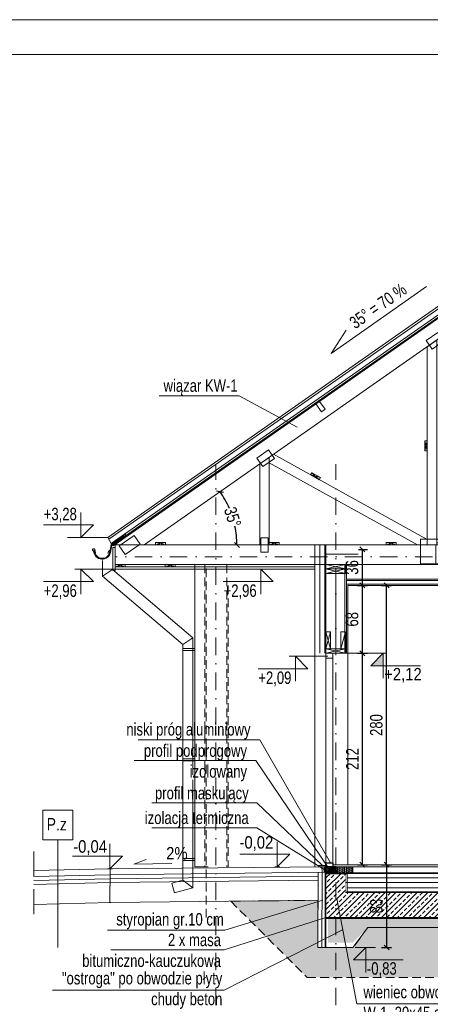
# Model space of a CAD drawing. Header units: inches. Extents: x 69729 to 77643, y -43505 to -36607.
# Tile 65 of 69: x 75886 to 76297, y -38552 to -37565. Entities that reach past the tile are written whole.
import ezdxf
from ezdxf.enums import TextEntityAlignment as Align

# ---------------------------------------------------------------- set-up
doc = ezdxf.new("R2010")
doc.units = ezdxf.units.IN
doc.header["$MEASUREMENT"] = 0
for name, pattern in [('DASHDOT', [1, 0.5, -0.25, 0, -0.25]), ('DASHED', [0.75, 0.5, -0.25]), ('HIDDEN', [0.375, 0.25, -0.125])]:
    doc.linetypes.add(name, pattern=pattern)
doc.layers.get('0').update_dxf_attribs({"lineweight": 0})
doc.layers.get('Defpoints').update_dxf_attribs({"lineweight": 0})
for name, color, linetype, lineweight in [('A--tabelka rysunku', 7, 'Continuous', 0), ('p--drzwi', 125, 'Continuous', 0), ('p--elewacja cienka', 251, 'Continuous', 0), ('p--koty wyso-konstr', 1, 'Continuous', 9), ('p--koty wysok.', 141, 'Continuous', 0), ('p--ocieplenie w.wew.', 53, 'Continuous', 0), ('p--ocieplenie-w.zew', 77, 'Continuous', 0), ('p--opisy konstrukcji', 64, 'Continuous', 0), ('p--osie konstr', 1, 'DASHDOT', 15), ('p--przekrój przerwyany', 251, 'Continuous', 0), ('p--przekrój szraf', 56, 'HIDDEN', 5), ('p--przekrój-cienki', 2, 'HIDDEN', 5), ('p--przekrój-drew', 3, 'Continuous', 20), ('p--płyta GK', 2, 'Continuous', 0), ('p--spadki terenu', 141, 'Continuous', 0), ('p--symbole ścian', 53, 'Continuous', 0), ('p--wiązar dachowy', 3, 'Continuous', 0), ('p--wymiary-1-50', 5, 'Continuous', 0)]:
    doc.layers.add(name, color=color, linetype=linetype, lineweight=lineweight)
doc.styles.add('1-50', font='arial.ttf', dxfattribs={"width": 0.75, "height": 12.5})
doc.styles.get("Standard").update_dxf_attribs({"font": 'arial.ttf', "width": 0.75})
doc.styles.add('STYL-1', font='arial.ttf', dxfattribs={"width": 0.75})
doc.linetypes.add('BATTING', pattern='A,0.0001,-0.1,[134,ltypeshp.shx,S=0.1,R=0,X=-0.1,Y=0],-0.2,[134,ltypeshp.shx,S=0.1,R=180,X=0.1,Y=0],-0.1', length=0.4001)
doc.linetypes.add('LINIA17', pattern='A,1e-05,[146,RODZLIN.shx,S=0.03819,R=0,X=0,Y=-0.13482],-1.52796', length=1.52797)
doc.dimstyles.new('1-50', dxfattribs={"dimtxt": 12.5, "dimasz": 5, "dimexe": 5, "dimexo": 5, "dimgap": 0.09, "dimtad": 0, "dimdsep": 46, "dimtxsty": '1-50', "dimblk": 'OBLIQUE', "dimcen": 0.09, "dimadec": 0, "dimazin": 0, "dimtfac": 1, "dimtdec": 4, "dimtix": 1, "dimtofl": 0, "dimtmove": 2, "dimatfit": 3, "dimldrblk": 'OBLIQUE', "dimfxl": 5, "dimfxlon": 1, "dimtvp": 0.8, "dimtolj": 1, "dimtzin": 0, "dimarcsym": 0})

# ---------------------------------------------------------------- blocks, each defined once
blk = doc.blocks.new('kota wykoń')
for p, q in [((0, 25), (0, 0)), ((0, 0), (-12.5, 12.5)), ((-12.5, 12.5), (37.5, 12.5))]:
    blk.add_line(p, q)
at = {"lineweight": 0}
blk.add_line((-2.5, 0), (2.5, 0), dxfattribs=at)
blk = doc.blocks.new('kota wys.-konstr.')
blk.add_hatch(color=256).paths.add_polyline_path([(0, 0), (0, 12.5), (-12.5, 12.5)])
for p, q in [((0, 25), (0, 0)), ((0, 0), (-12.5, 12.5)), ((-12.5, 12.5), (37.5, 12.5))]:
    blk.add_line(p, q)
at = {"lineweight": 0}
blk.add_line((-2.5, 0), (2.5, 0), dxfattribs=at)
blk = doc.blocks.new('_OBLIQUE')
at = {"color": 0, "linetype": 'ByBlock', "lineweight": -2}
for p, q in [((-0.5, -0.5), (0.5, 0.5)), ((0, 0), (0, 0))]:
    blk.add_line(p, q, dxfattribs=at)
blk = doc.blocks.new('*D250')
at = {"layer": 'Defpoints', "color": 0}
for p in [(76214.29, -38199.68), (76228.8, -38199.68), (76214.29, -38411.68)]:
    blk.add_point(p, dxfattribs=at)
at = {"layer": 'p--wymiary-1-50', "color": 0, "lineweight": -2}
for p, q in [((76223.8, -38199.68), (76233.8, -38199.68)), ((76228.8, -38411.68), (76228.8, -38199.68)), ((76223.8, -38411.68), (76233.8, -38411.68))]:
    blk.add_line(p, q, dxfattribs=at)
at = {"layer": 'p--wymiary-1-50', "color": 0, "lineweight": -2, "xscale": 5, "yscale": 5, "zscale": 5}
for p, rotation in [((76228.8, -38199.68), 90), ((76228.8, -38411.68), 270)]:
    blk.add_blockref('_OBLIQUE', p, dxfattribs=dict(at, rotation=rotation))
at = {"layer": 'p--wymiary-1-50', "color": 0, "linetype": 'Continuous', "ltscale": 12, "insert": (76218.76, -38305.68), "char_height": 12.5, "attachment_point": 5, "rotation": 90, "style": '1-50'}
blk.add_mtext('\\A1;212', dxfattribs=at)
blk = doc.blocks.new('*D251')
at = {"layer": 'Defpoints', "color": 0}
for p in [(76214.29, -38131.68), (76228.8, -38131.68), (76214.29, -38199.68)]:
    blk.add_point(p, dxfattribs=at)
at = {"layer": 'p--wymiary-1-50', "color": 0, "lineweight": -2}
for p, q in [((76223.8, -38131.68), (76233.8, -38131.68)), ((76228.8, -38199.68), (76228.8, -38131.68)), ((76223.8, -38199.68), (76233.8, -38199.68))]:
    blk.add_line(p, q, dxfattribs=at)
at = {"layer": 'p--wymiary-1-50', "color": 0, "lineweight": -2, "xscale": 5, "yscale": 5, "zscale": 5}
for p, rotation in [((76228.8, -38131.68), 90), ((76228.8, -38199.68), 270)]:
    blk.add_blockref('_OBLIQUE', p, dxfattribs=dict(at, rotation=rotation))
at = {"layer": 'p--wymiary-1-50', "color": 0, "linetype": 'Continuous', "ltscale": 12, "insert": (76218.59, -38165.68), "char_height": 12.5, "attachment_point": 5, "rotation": 90, "style": '1-50'}
blk.add_mtext('\\A1;68', dxfattribs=at)
blk = doc.blocks.new('*D252')
at = {"layer": 'Defpoints', "color": 0}
for p in [(76219.93, -38095.68), (76228.8, -38095.68), (76219.93, -38131.68)]:
    blk.add_point(p, dxfattribs=at)
at = {"layer": 'p--wymiary-1-50', "color": 0, "lineweight": -2}
for p, q in [((76224.93, -38095.68), (76233.8, -38095.68)), ((76228.8, -38131.68), (76228.8, -38095.68)), ((76224.93, -38131.68), (76233.8, -38131.68))]:
    blk.add_line(p, q, dxfattribs=at)
at = {"layer": 'p--wymiary-1-50', "color": 0, "lineweight": -2, "xscale": 5, "yscale": 5, "zscale": 5}
for p, rotation in [((76228.8, -38095.68), 90), ((76228.8, -38131.68), 270)]:
    blk.add_blockref('_OBLIQUE', p, dxfattribs=dict(at, rotation=rotation))
at = {"layer": 'p--wymiary-1-50', "color": 0, "linetype": 'Continuous', "ltscale": 12, "insert": (76218.59, -38113.68), "char_height": 12.5, "attachment_point": 5, "rotation": 90, "style": '1-50'}
blk.add_mtext('\\A1;36', dxfattribs=at)
blk = doc.blocks.new('*D253')
at = {"layer": 'Defpoints', "color": 0}
for p in [(76214.29, -38131.68), (76253, -38131.68), (76214.29, -38411.68)]:
    blk.add_point(p, dxfattribs=at)
at = {"layer": 'p--wymiary-1-50', "color": 0, "lineweight": -2}
for p, q in [((76248, -38131.68), (76258, -38131.68)), ((76253, -38411.68), (76253, -38131.68)), ((76248, -38411.68), (76258, -38411.68))]:
    blk.add_line(p, q, dxfattribs=at)
at = {"layer": 'p--wymiary-1-50', "color": 0, "lineweight": -2, "xscale": 5, "yscale": 5, "zscale": 5}
for p, rotation in [((76253, -38131.68), 90), ((76253, -38411.68), 270)]:
    blk.add_blockref('_OBLIQUE', p, dxfattribs=dict(at, rotation=rotation))
at = {"layer": 'p--wymiary-1-50', "color": 0, "linetype": 'Continuous', "ltscale": 12, "insert": (76242.79, -38271.68), "char_height": 12.5, "attachment_point": 5, "rotation": 90, "style": '1-50'}
blk.add_mtext('\\A1;280', dxfattribs=at)
blk = doc.blocks.new('*D262')
at = {"layer": 'Defpoints', "color": 0}
for p in [(76082.09, -38230.12), (76202.09, -38230.12), (76202.09, -38598.26)]:
    blk.add_point(p, dxfattribs=at)
at = {"layer": 'p--wymiary-1-50', "color": 0, "lineweight": -2}
for p, q in [((76082.09, -38593.26), (76082.09, -38603.26)), ((76082.09, -38598.26), (76202.09, -38598.26)), ((76202.09, -38593.26), (76202.09, -38603.26))]:
    blk.add_line(p, q, dxfattribs=at)
at = {"layer": 'p--wymiary-1-50', "color": 0, "lineweight": -2, "xscale": 5, "yscale": 5, "zscale": 5, "rotation": 180}
blk.add_blockref('_OBLIQUE', (76082.09, -38598.26), dxfattribs=at)
at = {"layer": 'p--wymiary-1-50', "color": 0, "lineweight": -2, "xscale": 5, "yscale": 5, "zscale": 5}
blk.add_blockref('_OBLIQUE', (76202.09, -38598.26), dxfattribs=at)
at = {"layer": 'p--wymiary-1-50', "color": 0, "linetype": 'Continuous', "ltscale": 12, "insert": (76142.09, -38588.05), "char_height": 12.5, "attachment_point": 5, "style": '1-50'}
blk.add_mtext('\\A1;120', dxfattribs=at)
blk = doc.blocks.new('rynna-45')
for p, q in [((-1.41, -1.32), (-11.79, -11.71)), ((-0.91, -1.82), (-1.41, -1.32)), ((-11.96, -12.39), (-11.96, -20.3)), ((-11.26, -20.3), (-11.26, -12.39)), ((-27.37, -21.82), (-28.05, -21.98))]:
    blk.add_line(p, q)
blk.add_lwpolyline([(-9.87, -13.4), (1.77, -1.77), (0, 0), (-1.32, -1.32), (-0.86, -1.78), (-11.15, -12.06)], close=True)
for points in [[(-25.96, -23.48), (-26.71, -22.03), (-27.29, -19.9, 0.048174), (-27.44, -19.76, 0.04778), (-27.61, -19.64, 0.061445), (-27.88, -19.54, 0.046774), (-28.23, -19.48, 0.062395), (-28.55, -19.51, 0.054375), (-28.9, -19.61, 0.084239), (-29.19, -19.8, 0.085036), (-29.41, -20.08, 0.101297), (-29.51, -20.44, 0.076993), (-29.48, -20.9, 0.05766), (-29.34, -21.29, 0.100713), (-29.16, -21.53, 0.059375), (-28.9, -21.71, 0.062153), (-28.6, -21.82, 0.022296), (-28.27, -21.88, 0.087626), (-27.16, -24.64, 0.087626)], [(-27.36, -20.29, 0.064523), (-27.39, -20.13, 0.095497), (-27.45, -20.03, 0.048174), (-27.57, -19.91, 0.04778), (-27.71, -19.82, 0.061445), (-27.93, -19.73, 0.046774), (-28.24, -19.68, 0.062395), (-28.52, -19.7, 0.054375), (-28.82, -19.79, 0.084239), (-29.06, -19.95, 0.085036), (-29.23, -20.17, 0.101297), (-29.31, -20.46, 0.076993), (-29.29, -20.85, 0.05766), (-29.16, -21.2, 0.100713), (-29.03, -21.37, 0.059375), (-28.8, -21.53, 0.062153), (-28.55, -21.62, 0.022296), (-28.24, -21.68, 0.044622), (-28.08, -21.69, 0.01753), (-27.83, -21.67, 0.028001), (-27.68, -21.65, 0.010456), (-27.62, -21.63, 0.061145), (-27.61, -21.63, 0.070187), (-27.6, -21.62, 0.023834), (-27.57, -21.6, 0.045803), (-27.53, -21.54, 0.11654), (-27.53, -21.51, 0.003679), (-27.52, -21.49, 0.000362), (-27.52, -21.34, 0.000966), (-27.52, -21.25, 0.000732), (-27.52, -21.13)], [(-13.76, -21.76, -0.126579), (-12.97, -18.87, -0.092779), (-12.67, -18.6, -0.008851), (-12.57, -18.54, -0.06923), (-12.5, -18.52, -0.078464), (-12.39, -18.51, -0.069961), (-12.28, -18.54, -0.062579), (-12.19, -18.58, -0.09361), (-12.12, -18.66, -0.080703), (-12.07, -18.77, -0.004766), (-12.06, -18.8), (-12.06, -20.29, -0.072114), (-12.45, -22.47)], [(-12.16, -20.29, 0.010987), (-12.15, -19.9, 0.020209), (-12.16, -19.69, 0.003793), (-12.21, -19.15, 0.012684), (-12.23, -18.99, 0.02716), (-12.26, -18.82, 0.080703), (-12.29, -18.77, 0.09361), (-12.31, -18.75, 0.062579), (-12.35, -18.72, 0.069961), (-12.41, -18.71, 0.078464), (-12.46, -18.71, 0.06923), (-12.47, -18.72, 0.008851), (-12.56, -18.77, 0.092779), (-12.82, -18.99, 0.08666), (-12.98, -19.3)]]:
    blk.add_lwpolyline(points, format="xyb")
for centre, radius, start, end in [((-10.76, -12.39), 1.2, 115, 180), ((-10.76, -12.39), 0.5, 115, 180), ((-19.76, -20.06), 8.5, 193.03158, 358.38358), ((-19.76, -20.06), 7.8, 193.03261, 358.23719), ((-19.76, -20.06), 7.6, 181.76281, 358.23719)]:
    blk.add_arc(centre, radius, start, end)
blk = doc.blocks.new('wiązar-2')
at = {"linetype": 'DASHED'}
blk.add_line((221.23, 21.5), (421.27, 21.5), dxfattribs=at)
for p, q in [((-9.75, 0), (-9.75, -4.5)), ((9.75, 0), (-9.75, 0)), ((-9.75, 0), (9.75, -4.5)), ((-9.75, -4.5), (9.75, 0)), ((-9.75, 0), (9.75, 0)), ((9.75, -4.5), (9.75, 0)), ((512.75, 0), (532.25, -4.5)), ((512.75, -4.5), (532.25, 0)), ((652.25, 0), (632.75, 0)), ((632.75, 0), (652.25, 0)), ((-9.75, -4.5), (9.75, -4.5)), ((-9.75, -4.5), (-9.75, -14.5)), ((-9.75, -4.5), (-9.75, -9)), ((9.75, -4.5), (-9.75, -4.5)), ((-9.75, -4.5), (9.75, -9)), ((-9.75, -9), (9.75, -4.5)), ((-9.75, -4.5), (9.75, -4.5)), ((-9.75, -9), (9.75, -9)), ((9.75, -4.5), (9.75, -14.5)), ((9.75, -9), (9.75, -4.5)), ((512.75, -4.5), (532.25, -4.5)), ((532.25, -4.5), (512.75, -4.5)), ((512.75, -4.5), (532.25, -4.5))]:
    blk.add_line(p, q)
at = {"linetype": 'DASHED', "ltscale": 0.5}
for p, q in [((512.75, 0), (512.75, -4.5)), ((532.25, 0), (512.75, 0)), ((512.75, 0), (532.25, 0)), ((532.25, -4.5), (532.25, 0))]:
    blk.add_line(p, q, dxfattribs=at)
for points in [[(-100.95, 20), (-100.95, 19.5), (-72.03, 19.5), (321.25, 294.87), (321.25, 315.63)], [(321.25, 315.63), (321.25, 294.87), (714.53, 19.5), (743.45, 19.5), (743.45, 20)], [(228.01, 229.59), (221.23, 224.84), (221.23, 220.09), (421.27, 220.09), (421.27, 224.84), (414.49, 229.59)], [(221.23, 224.84), (211.73, 218.18), (211.73, 19.5), (221.23, 19.5)], [(430.77, 218.18), (421.27, 224.84), (421.27, 19.5), (430.77, 19.5)], [(533.12, 155.68), (536.8, 153.1), (542.25, 160.88), (538.57, 163.46)], [(211.73, 113.84), (211.73, 123.84), (209.23, 123.84), (209.23, 113.84)], [(211.73, 113.84), (211.73, 123.84), (209.23, 113.84), (209.23, 123.84)], [(430.77, 113.84), (430.77, 123.84), (433.27, 123.84), (433.27, 113.84)], [(430.77, 113.84), (430.77, 123.84), (433.27, 113.84), (433.27, 123.84)], [(53.44, 101.92), (53.44, 107.35), (43.94, 100.7), (43.94, 19.5), (53.44, 19.5)], [(589.06, 101.92), (589.06, 107.35), (598.56, 100.7), (598.56, 19.5), (589.06, 19.5)], [(103.6, 84.95), (94.86, 89.8), (96.07, 91.99), (104.81, 87.13)], [(103.6, 84.95), (94.86, 89.8), (104.81, 87.13), (96.07, 91.99)], [(538.9, 84.95), (547.64, 89.8), (546.43, 91.99), (537.69, 87.13)], [(538.9, 84.95), (547.64, 89.8), (537.69, 87.13), (546.43, 91.99)], [(-50.48, 19.5), (-60.48, 19.5), (-60.48, 22), (-50.48, 22)], [(-50.48, 19.5), (-60.48, 19.5), (-50.48, 22), (-60.48, 22)], [(63.44, 19.5), (53.44, 19.5), (53.44, 22), (63.44, 22)], [(63.44, 19.5), (53.44, 19.5), (63.44, 22), (53.44, 22)], [(180.61, 19.5), (170.61, 19.5), (170.61, 22), (180.61, 22)], [(180.61, 19.5), (170.61, 19.5), (180.61, 22), (170.61, 22)], [(461.89, 19.5), (471.89, 19.5), (471.89, 22), (461.89, 22)], [(461.89, 19.5), (471.89, 19.5), (461.89, 22), (471.89, 22)], [(579.06, 19.5), (589.06, 19.5), (589.06, 22), (579.06, 22)], [(579.06, 19.5), (589.06, 19.5), (579.06, 22), (589.06, 22)], [(692.98, 19.5), (702.98, 19.5), (702.98, 22), (692.98, 22)], [(692.98, 19.5), (702.98, 19.5), (692.98, 22), (702.98, 22)], [(422.05, 0), (422.05, 19.5), (-100.95, 19.5), (-100.95, 0)], [(743.45, 0), (743.45, 19.5), (422.05, 19.5), (422.05, 0)], [(-90.95, -2.5), (-100.95, -2.5), (-100.95, 0), (-90.95, 0)], [(-90.95, -2.5), (-100.95, -2.5), (-90.95, 0), (-100.95, 0)], [(-50.95, -2.5), (-40.95, -2.5), (-40.95, 0), (-50.95, 0)], [(-50.95, -2.5), (-40.95, -2.5), (-50.95, 0), (-40.95, 0)], [(116.25, -2.5), (126.25, -2.5), (126.25, 0), (116.25, 0)], [(116.25, -2.5), (126.25, -2.5), (116.25, 0), (126.25, 0)], [(316.25, -2.5), (326.25, -2.5), (326.25, 0), (316.25, 0)], [(316.25, -2.5), (326.25, -2.5), (316.25, 0), (326.25, 0)], [(693.45, -2.5), (683.45, -2.5), (683.45, 0), (693.45, 0)], [(693.45, -2.5), (683.45, -2.5), (693.45, 0), (683.45, 0)], [(743.45, -2.5), (733.45, -2.5), (733.45, 0), (743.45, 0)], [(743.45, -2.5), (733.45, -2.5), (743.45, 0), (733.45, 0)]]:
    blk.add_lwpolyline(points, close=True)
at = {"lineweight": 0}
for points in [[(314.1, 300), (328.4, 300), (328.4, 310.5), (314.1, 310.5)], [(216.78, 215.83), (228.5, 224.03), (222.47, 232.63), (210.76, 224.43)], [(431.74, 224.43), (420.03, 232.63), (414, 224.03), (425.72, 215.83)], [(52.78, 114.9), (41.06, 106.7), (47.09, 98.1), (58.8, 106.3)], [(589.72, 114.9), (601.44, 106.7), (595.41, 98.1), (583.7, 106.3)], [(-91.01, 9.92), (-75.94, 20.48), (-81.96, 29.08), (-97.04, 18.52)], [(52.49, 12.35), (52.49, 26.65), (44.89, 26.65), (44.89, 12.35)], [(219.75, 23.5), (205.45, 23.5), (205.45, 13), (219.75, 13)], [(406.65, 0.6), (437.45, 0.6), (437.45, 25.4), (406.65, 25.4)], [(590.01, 12.35), (590.01, 26.65), (597.61, 26.65), (597.61, 12.35)], [(739.54, 18.52), (724.46, 29.08), (718.44, 20.48), (733.51, 9.92)]]:
    blk.add_lwpolyline(points, close=True, dxfattribs=at)
for points in [[(53.44, 101.92), (201.94, 19.5), (211.73, 19.5), (211.73, 24.93), (57.77, 110.38)], [(589.06, 101.92), (440.56, 19.5), (430.77, 19.5), (430.77, 24.93), (584.73, 110.38)]]:
    blk.add_lwpolyline(points)
blk = doc.blocks.new('*D395')
at = {"layer": 'Defpoints', "color": 0}
for p in [(76248, -38411.68), (76219.34, -38494.68), (76253, -38494.68)]:
    blk.add_point(p, dxfattribs=at)
at = {"layer": 'p--wymiary-1-50', "color": 0, "linetype": 'Continuous', "lineweight": -2, "ltscale": 12}
for p, q in [((76253, -38411.68), (76258, -38411.68)), ((76253, -38411.68), (76253, -38494.68)), ((76248, -38494.68), (76258, -38494.68))]:
    blk.add_line(p, q, dxfattribs=at)
at = {"layer": 'p--wymiary-1-50', "color": 0, "lineweight": -2, "xscale": 5, "yscale": 5, "zscale": 5}
for p, rotation in [((76253, -38411.68), 90), ((76253, -38494.68), 270)]:
    blk.add_blockref('_OBLIQUE', p, dxfattribs=dict(at, rotation=rotation))
at = {"layer": 'p--wymiary-1-50', "color": 0, "linetype": 'Continuous', "ltscale": 12, "insert": (76242.79, -38453.18), "char_height": 12.5, "attachment_point": 5, "rotation": 90, "style": '1-50'}
blk.add_mtext('\\A1;83', dxfattribs=at)
blk = doc.blocks.new('*D396')
at = {"layer": 'Defpoints', "color": 0}
for p in [(76403.34, -37815.81), (76101.21, -38072.36), (75981.14, -38091.18), (76010.06, -38091.18), (76302.54, -38091.18)]:
    blk.add_point(p, dxfattribs=at)
at = {"layer": 'p--wymiary-1-50', "color": 0, "linetype": 'Continuous', "lineweight": -2, "ltscale": 12}
for start, end in [(23.21516, 35), (0, 11.78484)]:
    blk.add_arc((76010.06, -38091.18), 93.07, start, end, dxfattribs=at)
at = {"layer": 'p--wymiary-1-50', "color": 0, "lineweight": -2, "xscale": 5, "yscale": 5, "zscale": 5}
for p, rotation in [((76086.3, -38037.8), 124.9999999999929), ((76103.13, -38091.18), 270)]:
    blk.add_blockref('_OBLIQUE', p, dxfattribs=dict(at, rotation=rotation))
at = {"layer": 'p--wymiary-1-50', "color": 0, "linetype": 'Continuous', "ltscale": 12, "insert": (76098.83, -38063.2), "char_height": 12.5, "attachment_point": 5, "rotation": 287.5, "style": '1-50'}
blk.add_mtext('\\A1;35%%d', dxfattribs=at)

msp = doc.modelspace()

# ---------------------------------------------------------------- hatches: boundary and pattern name
at = {"linetype": 'Continuous', "ltscale": 12, "transparency": 33554687}
h = msp.add_hatch(dxfattribs=at)
h.set_pattern_fill('ANSI31', color=256, scale=10, angle=180, style=0)
h.paths.add_polyline_path([(76202.41, -38419.648), (76192.411, -38419.684), (76192.339, -38413.684), (76202.339, -38413.648)])
h = msp.add_hatch(dxfattribs=at)
h.set_pattern_fill('64-Izolacja termiczna styropianowa', color=256, scale=0.75, style=0)
h.set_pattern_definition([(0, (0, 0), (1.7859375, 1.03111125), [1.190625, -2.38125]), (120, (0, 0), (-1.785937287, 1.03111162), [1.190625, -2.38125]), (60, (0, 0), (2.13e-07, 2.06222287), [-2.38125, 1.190625])])
h.paths.add_polyline_path([(76202.339, -38413.684), (76219.114, -38413.684), (76219.114, -38419.684), (76202.339, -38419.684)])
h = msp.add_hatch(dxfattribs=at)
h.set_pattern_fill('02-TYNK ZAPRAWA', color=251, scale=10, style=0)
h.set_pattern_definition([(10, (4, 6), (-0.285407, 30.412473), [0, -10]), (12, (7, 1), (-3.302908, 29.968163), [0, -10]), (357, (0, -1), (6.563226, 29.697206), [0, -15]), (278, (1, 0.5), (41.559146, -8.296829), [0, -5]), (23, (0, -0.5), (6.688163, 35.429768), [0, -8]), (58, (-2, -3), (37.630472, -5.826453), [0, -6]), (79, (-2, 3), (-36.947797, 14.312941), [0, -9]), (40, (4, 6), (-28.309158, 41.51616), [0, -10]), (92, (7, 1), (-40.080332, 1.602193), [0, -10]), (317, (0, -1), (51.396654, 47.78477), [0, -15]), (348, (1, 0.5), (19.931417, 26.433664), [0, -5]), (63, (0, -0.5), (-16.759379, 30.985855), [0, -9]), (6, (-2, -3), (15.49273498, -3.90194348), [0, -6]), (138, (-2, 3), (-37.989413, -31.730182), [0, -43]), (82, (4, 6), (-29.012177, 9.126533), [1, -10]), (348, (7, 1), (9.171794, 28.720693), [1, -10]), (37, (0, -1), (-14.061273, 26.96814), [1, -15]), (258, (1, 0.5), (36.21514, -22.010534), [1, -5]), (103, (0, -0.5), (-33.730123, 12.73887), [1, -8]), (341, (-2, -3), (2.787893, -37.976672), [1, -6]), (9, (-2, 3), (0.812874, 39.614887), [1, -9]), (268, (4, 6), (49.795044, -6.74193), [1, -10]), (298, (7, 1), (36.726318, 16.13002), [1, -10]), (143, (0, -1), (-46.12023, -52.89541), [1, -15]), (112, (1, 0.5), (-33.060008, 1.742376), [1, -5]), (307, (0, -0.5), (35.19673, 1.479925), [1, -9]), (126, (-2, -3), (-4.3671853, 15.3680738), [1, -6]), (38, (-2, 3), (-24.651337, 42.922157), [1, -43]), (82, (4.1, 6), (-29.012177, 9.126533), [1, -10]), (348, (7.1, 1), (9.171794, 28.720693), [1, -10]), (37, (0.1, -1), (-14.061273, 26.96814), [1, -15]), (258, (1.1, 0.5), (36.21514, -22.010534), [1, -5]), (103, (0.1, -0.5), (-33.730123, 12.73887), [1, -8]), (341, (-2.1, -3), (2.787893, -37.976672), [1, -6]), (9, (-2.1, 3), (0.812874, 39.614887), [1, -9]), (268, (4.1, 6), (49.795044, -6.74193), [1, -10]), (298, (7.1, 1), (36.726318, 16.13002), [1, -10]), (143, (0.1, -1), (-46.12023, -52.89541), [1, -15]), (112, (1.1, 0.5), (-33.060008, 1.742376), [1, -5]), (307, (0.1, -0.5), (35.19673, 1.479925), [1, -9]), (126, (-2.1, -3), (-4.3671853, 15.3680738), [1, -6]), (38, (-2.1, 3), (-24.651337, 42.922157), [1, -43])])
h.paths.add_polyline_path([(76184.339, -38494.684), (76184.197, -38447.311), (76168.772, -38447.487), (76145.434, -38447.753), (76138.199, -38447.836), (76133.103, -38447.894), (76096.882, -38448.307), (76173.565, -38524.684), (76755.114, -38524.684), (76833.114, -38446.684), (76795.589, -38446.684), (76795.589, -38466.684), (76789.589, -38466.684), (76789.589, -38461.684), (76742.339, -38459.684), (76742.339, -38494.684), (76707.339, -38494.684), (76692.339, -38474.684), (76234.339, -38474.684), (76219.339, -38494.684)])
at = {"layer": 'p--przekrój szraf'}
h = msp.add_hatch(dxfattribs=at)
h.set_pattern_fill('ANSI33', color=256, scale=30, angle=180, style=0)
h.set_pattern_definition([(225, (-46.585, -250.4216), (5.30330086, -5.30330086), []), (225, (-51.888, -250.4216), (5.30330086, -5.30330086), [3.75, -1.875])])
h.paths.add_polyline_path([(76714.839, -38439.684), (76714.839, -38419.684), (76734.339, -38419.684), (76734.339, -38464.684), (76192.339, -38464.684), (76192.339, -38419.684), (76211.839, -38419.684), (76211.839, -38439.684)])
at = {"layer": 'p--przekrój szraf', "linetype": 'Continuous', "lineweight": 5}
h = msp.add_hatch(dxfattribs=at)
h.set_pattern_fill('03-BETON', color=256, scale=10, angle=180, style=0)
h.set_pattern_definition([(45, (125913.014, -21701.0915), (5.30330086, -1.76776695), [1.5, -2, 1.5])])
h.paths.add_polyline_path([(76219.339, -38489.684), (76194.339, -38489.684), (76194.339, -38464.684), (76732.339, -38464.684), (76732.339, -38489.684), (76707.339, -38489.684), (76692.339, -38474.684), (76234.339, -38474.684), (76219.339, -38489.684)])

# ---------------------------------------------------------------- linework, layer by layer
at = {"linetype": 'Continuous', "ltscale": 12}
msp.add_line((76188.412, -38419.292), (76188.36, -38413.701), dxfattribs=at)
at = {"linetype": 'Continuous'}
msp.add_line((76184.339, -38494.684), (76192.339, -38494.684), dxfattribs=at)
at = {"linetype": 'HIDDEN', "ltscale": 100}
msp.add_lwpolyline([(75899.624, -38398.599), (75899.624, -38467.925)], dxfattribs=at)
at = {"linetype": 'Continuous', "ltscale": 12}
msp.add_lwpolyline([(76202.339, -38413.684), (76219.114, -38413.684), (76219.114, -38419.684), (76202.339, -38419.684)], close=True, dxfattribs=at)
at = {"layer": 'A--tabelka rysunku', "linetype": 'Continuous'}
for points in [[(75542.65, -39049.605), (77642.65, -39049.605), (77642.65, -37564.605), (75542.65, -37564.605)], [(75542.65, -39049.605), (77642.65, -39049.605), (77642.65, -37564.605), (75542.65, -37564.605)], [(75667.65, -39014.605), (77607.65, -39014.605), (77607.65, -37599.605), (75667.65, -37599.605)]]:
    msp.add_lwpolyline(points, close=True, dxfattribs=at)
at = {"layer": 'p--drzwi'}
for points in [[(76199.339, -38199.684), (76192.339, -38199.684), (76192.339, -38413.684), (76199.339, -38413.684)], [(76199.339, -38199.684), (76192.339, -38199.684), (76192.339, -38204.684), (76199.339, -38204.684)]]:
    msp.add_lwpolyline(points, close=True, dxfattribs=at)
at = {"layer": 'p--drzwi', "lineweight": 30}
msp.add_lwpolyline([(76199.339, -38413.684), (76192.339, -38413.684), (76192.339, -38409.687), (76199.339, -38409.687)], close=True, dxfattribs=at)
at = {"layer": 'p--drzwi', "lineweight": 35}
msp.add_lwpolyline([(76202.411, -38419.684), (76192.411, -38419.684), (76192.339, -38413.684), (76202.339, -38413.684)], close=True, dxfattribs=at)
at = {"layer": 'p--elewacja cienka', "lineweight": 5}
for p, q in [((75968.603, -38122.405), (75968.603, -38106.769)), ((75978.603, -38115.646), (75968.603, -38122.405)), ((76058.989, -38184.217), (75978.603, -38115.646)), ((76061.139, -38110.684), (76061.139, -38413.684)), ((76048.989, -38190.976), (75968.603, -38122.405)), ((76048.989, -38190.976), (76058.989, -38184.217)), ((76058.989, -38321.684), (76058.989, -38184.217)), ((76048.989, -38427.305), (76048.989, -38190.976)), ((76181.139, -38202.684), (76181.139, -38413.684)), ((76214.289, -38199.684), (76214.289, -38411.684)), ((76058.989, -38434.978), (76058.989, -38326.684)), ((76048.989, -38427.305), (76038.019, -38430.245)), ((76038.019, -38430.245), (76040.607, -38439.904)), ((76048.989, -38427.305), (76058.989, -38434.978)), ((76058.989, -38434.978), (76040.607, -38439.904))]:
    msp.add_line(p, q, dxfattribs=at)
for points in [[(76048.989, -38194.947), (76060.989, -38194.947), (76060.989, -38196.947), (76048.989, -38196.947)], [(76048.989, -38305.599), (76060.989, -38305.599), (76060.989, -38307.599), (76048.989, -38307.599)], [(76048.989, -38405.599), (76060.989, -38405.599), (76060.989, -38407.599), (76048.989, -38407.599)]]:
    msp.add_lwpolyline(points, close=True, dxfattribs=at)
at = {"layer": 'p--koty wyso-konstr'}
msp.add_line((76204.564, -38199.684), (76249.832, -38199.684), dxfattribs=at)
at = {"layer": 'p--koty wyso-konstr', "linetype": 'Continuous', "lineweight": 5}
msp.add_line((76221.659, -38494.684), (76241.801, -38494.684), dxfattribs=at)
at = {"layer": 'p--koty wysok.'}
for p, q in [((75973.775, -38083.633), (75933.322, -38083.633)), ((75981.139, -38115.384), (75940.685, -38115.384)), ((76194.092, -38202.684), (76155.638, -38202.684))]:
    msp.add_line(p, q, dxfattribs=at)
msp.add_lwpolyline([(76038.032, -38410.597), (75999.75, -38411.119), (76012.105, -38406.595)], dxfattribs=at)
at = {"layer": 'p--ocieplenie w.wew.', "linetype": 'BATTING', "lineweight": 0, "ltscale": 20}
msp.add_line((76202.089, -38199.684), (76202.089, -38120.684), dxfattribs=at)
at = {"layer": 'p--ocieplenie-w.zew', "linetype": 'BATTING', "ltscale": 10}
msp.add_line((76186.139, -38091.184), (76186.139, -38199.684), dxfattribs=at)
at = {"layer": 'p--opisy konstrukcji'}
for points in [[(76025.334, -37941.502), (76105.319, -37941.502), (76163.631, -37972.98)], [(76004.376, -38286.419), (76126.132, -38286.419), (76196.776, -38409.687)], [(76000.261, -38307.056), (76122.017, -38307.056), (76195.839, -38416.413)], [(76017.882, -38349.821), (76123.236, -38349.821), (76188.733, -38412.434)], [(76017.882, -38374.641), (76123.236, -38374.641), (76190.578, -38416.447)], [(75973.49, -38477.222), (76091.124, -38477.222), (76189.34, -38447.253)], [(76331.724, -38551.248), (76223.265, -38551.248), (76203.34, -38445.698)], [(75976.684, -38496.88), (76090.508, -38496.88), (76192.34, -38464.684)], [(75918.327, -38537.486), (76090.213, -38537.486), (76209.54, -38476.523)]]:
    msp.add_lwpolyline(points, dxfattribs=at)
at = {"layer": 'p--osie konstr', "linetype": 'DASHDOT', "ltscale": 35}
for p, q in [((76082.089, -38552.483), (76082.089, -38010.013)), ((76202.089, -38552.483), (76202.089, -38010.013)), ((76202.089, -38552.483), (76202.089, -38010.013)), ((76825.539, -38103.184), (75981.139, -38103.184))]:
    msp.add_line(p, q, dxfattribs=at)
at = {"layer": 'p--przekrój przerwyany', "linetype": 'HIDDEN', "ltscale": 35}
for p, q in [((76071.139, -38110.684), (76071.139, -38413.684)), ((76072.339, -38464.684), (76072.339, -38110.684)), ((76093.039, -38110.684), (76093.039, -38413.684)), ((76094.289, -38131.684), (76094.289, -38413.684))]:
    msp.add_line(p, q, dxfattribs=at)
at = {"layer": 'p--przekrój szraf', "linetype": 'HIDDEN', "ltscale": 35}
msp.add_lwpolyline([(76184.339, -38494.684), (76184.197, -38447.311), (76168.772, -38447.487), (76145.434, -38447.753), (76138.199, -38447.836), (76133.103, -38447.894), (76096.882, -38448.307), (76173.565, -38524.684), (76755.114, -38524.684), (76833.114, -38446.684), (76795.589, -38446.684), (76795.589, -38466.684), (76789.589, -38466.684), (76789.589, -38461.684), (76742.339, -38459.684), (76742.339, -38494.684), (76707.339, -38494.684), (76692.339, -38474.684), (76234.339, -38474.684), (76219.339, -38494.684)], close=True, dxfattribs=at)
at = {"layer": 'p--przekrój-cienki', "linetype": 'Continuous', "ltscale": 35}
for p, q in [((75973.775, -38083.633), (76403.339, -37782.849)), ((75974.779, -38085.371), (76403.339, -37785.29)), ((75977.289, -38089.718), (76403.339, -37791.394)), ((75973.775, -38083.633), (75977.289, -38089.718)), ((75981.139, -38113.184), (76181.139, -38113.184)), ((75981.139, -38115.384), (76181.139, -38115.384)), ((76713.589, -38125.434), (76213.039, -38125.434)), ((76458.239, -38130.434), (76213.039, -38130.434)), ((76456.989, -38131.684), (76214.289, -38131.684)), ((76214.289, -38199.684), (76192.339, -38199.684)), ((76192.339, -38413.684), (75975.99, -38415.684)), ((76713.639, -38413.684), (76192.339, -38413.684)), ((76713.589, -38411.684), (76199.339, -38411.684)), ((75975.99, -38415.684), (75899.624, -38417.401)), ((75976.125, -38421.683), (75899.624, -38423.402)), ((75976.012, -38415.684), (75975.994, -38449.693)), ((76192.339, -38419.272), (75976.056, -38421.684)), ((76184.34, -38423.308), (75976.101, -38425.683)), ((76184.403, -38419.347), (76184.339, -38494.684)), ((75976.215, -38425.682), (75899.624, -38427.403)), ((75976.304, -38429.681), (75899.624, -38431.404)), ((76184.34, -38427.308), (75976.145, -38429.683)), ((76714.839, -38429.684), (76211.839, -38429.684)), ((75976.754, -38449.675), (75899.624, -38451.409)), ((76184.34, -38447.31), (75976.368, -38449.682)), ((76692.339, -38474.684), (76234.339, -38474.684))]:
    msp.add_line(p, q, dxfattribs=at)
for points in [[(75978.939, -38093.559), (75981.139, -38093.559), (75981.139, -38116.884), (75978.939, -38116.884)], [(76185.127, -38413.684), (76192.339, -38413.684), (76192.339, -38412.434), (76185.127, -38412.434)]]:
    msp.add_lwpolyline(points, close=True, dxfattribs=at)
for points in [[(76707.339, -38494.684), (76734.339, -38494.684), (76734.339, -38464.684), (76192.339, -38464.684), (76192.339, -38494.684), (76219.339, -38494.684)], [(76192.339, -38494.684), (76219.339, -38494.684), (76234.339, -38474.684)]]:
    msp.add_lwpolyline(points, dxfattribs=at)
at = {"layer": 'p--przekrój-cienki', "linetype": 'Continuous'}
msp.add_lwpolyline([(76219.339, -38494.684), (76192.339, -38494.684), (76192.339, -38464.684), (76734.339, -38464.684), (76734.339, -38494.684), (76707.339, -38494.684), (76692.339, -38474.684), (76234.339, -38474.684), (76219.339, -38494.684)], close=True, dxfattribs=at)
at = {"layer": 'p--przekrój-drew', "color": 7, "linetype": 'LINIA17', "lineweight": 0, "ltscale": 5}
for p, q in [((75978.293, -38091.457), (76403.339, -37793.836)), ((76211.233, -38199.684), (76211.233, -38110.684)), ((76713.639, -38126.77), (76213.039, -38126.77)), ((76191.493, -38413.684), (76191.563, -38494.684)), ((76713.839, -38420.501), (76211.839, -38420.501)), ((76213.422, -38420.501), (76213.422, -38439.684)), ((76713.839, -38438.94), (76212.839, -38438.94)), ((76734.339, -38465.534), (76192.339, -38465.534))]:
    msp.add_line(p, q, dxfattribs=at)
at = {"layer": 'p--przekrój-drew', "ltscale": 35}
for p, q in [((75981.139, -38110.684), (75981.139, -38094.028)), ((76181.139, -38091.184), (76181.139, -38202.684)), ((76191.139, -38091.184), (76191.139, -38199.684)), ((76192.339, -38199.684), (76192.339, -38091.184)), ((76825.539, -38110.684), (75981.139, -38110.684)), ((76211.839, -38110.684), (76192.339, -38115.184)), ((76192.339, -38110.684), (76211.839, -38115.184)), ((76211.839, -38115.184), (76192.339, -38119.684)), ((76192.339, -38115.184), (76211.839, -38119.684)), ((76196.839, -38178.184), (76192.339, -38195.184)), ((76196.839, -38195.184), (76192.339, -38178.184)), ((76207.339, -38195.184), (76211.839, -38178.184)), ((76211.839, -38195.184), (76192.339, -38199.684)), ((76192.339, -38195.184), (76211.839, -38199.684)), ((76061.139, -38413.684), (76074.339, -38413.684)), ((76714.839, -38419.684), (76211.839, -38419.684)), ((76714.839, -38439.684), (76211.839, -38439.684)), ((76734.339, -38464.684), (76192.339, -38464.684)), ((76734.339, -38464.684), (76211.839, -38464.684))]:
    msp.add_line(p, q, dxfattribs=at)
at = {"layer": 'p--przekrój-drew', "color": 7, "linetype": 'BATTING', "lineweight": 0, "ltscale": 22}
msp.add_line((76191.825, -38100.46), (76224.449, -38100.46), dxfattribs=at)
at = {"layer": 'p--przekrój-drew', "color": 7, "linetype": 'BATTING', "lineweight": 0, "ltscale": 30}
msp.add_line((76713.589, -38110.684), (76213.039, -38110.684), dxfattribs=at)
at = {"layer": 'p--przekrój-drew', "color": 7, "linetype": 'BATTING', "lineweight": 0, "ltscale": 5}
msp.add_line((76190.603, -38419.236), (76190.552, -38413.659), dxfattribs=at)
at = {"layer": 'p--przekrój-drew', "color": 7, "linetype": 'BATTING', "lineweight": 0, "ltscale": 10}
for p, q in [((76188.388, -38419.303), (76188.343, -38494.684)), ((76714.839, -38424.623), (76213.089, -38424.97)), ((76714.839, -38434.684), (76213.089, -38435.031))]:
    msp.add_line(p, q, dxfattribs=at)
at = {"layer": 'p--przekrój-drew', "ltscale": 35}
for points in [[(76211.839, -38115.184), (76192.339, -38115.184), (76192.339, -38110.684), (76211.839, -38110.684)], [(76211.839, -38119.684), (76192.339, -38119.684), (76192.339, -38115.184), (76211.839, -38115.184)], [(76192.339, -38178.184), (76192.339, -38195.184), (76196.839, -38195.184), (76196.839, -38178.184)], [(76211.839, -38178.184), (76211.839, -38195.184), (76207.339, -38195.184), (76207.339, -38178.184)], [(76211.839, -38199.684), (76192.339, -38199.684), (76192.339, -38195.184), (76211.839, -38195.184)]]:
    msp.add_lwpolyline(points, close=True, dxfattribs=at)
msp.add_lwpolyline([(76213.039, -38199.684), (76192.339, -38199.684), (76192.339, -38202.684), (76181.139, -38202.684)], dxfattribs=at)
at = {"layer": 'p--przekrój-drew', "color": 7, "linetype": 'LINIA17', "lineweight": 0, "ltscale": 5}
msp.add_lwpolyline([(76213.422, -38420.916), (76191.089, -38420.916)], dxfattribs=at)
at = {"layer": 'p--przekrój-drew', "lineweight": 35, "const_width": 0.5}
msp.add_lwpolyline([(76714.839, -38439.684), (76714.839, -38419.684), (76734.339, -38419.684), (76734.339, -38464.684), (76192.339, -38464.684), (76192.339, -38419.684), (76211.839, -38419.684), (76211.839, -38439.684)], close=True, dxfattribs=at)
at = {"layer": 'p--płyta GK', "ltscale": 35}
for p, q in [((76213.039, -38110.684), (76213.039, -38199.684)), ((76214.289, -38131.684), (76214.289, -38199.684))]:
    msp.add_line(p, q, dxfattribs=at)
at = {"layer": 'p--spadki terenu'}
msp.add_lwpolyline([(76293.201, -37832.048), (76197.478, -37899.074), (76212.726, -37875.677)], dxfattribs=at)
at = {"layer": 'p--symbole ścian', "lineweight": 9}
msp.add_line((75923.868, -38386.885), (75923.868, -38494.684), dxfattribs=at)
msp.add_lwpolyline([(75938.868, -38386.885), (75908.868, -38386.885), (75908.868, -38356.885), (75938.868, -38356.885)], close=True, dxfattribs=at)

# ---------------------------------------------------------------- block references
at = {"linetype": 'Continuous', "lineweight": 5, "rotation": 349.9999999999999}
msp.add_blockref('rynna-45', (75991.141, -38080.629), dxfattribs=at)
at = {"layer": 'p--koty wyso-konstr', "linetype": 'Continuous', "lineweight": 5, "xscale": -1, "rotation": 180}
for p in [(76249.663, -38199.684), (76232.333, -38494.684)]:
    msp.add_blockref('kota wys.-konstr.', p, dxfattribs=at)
at = {"layer": 'p--koty wysok.', "xscale": -1}
for p in [(75946.87, -38083.633), (75975.99, -38415.684), (76143.59, -38413.684)]:
    msp.add_blockref('kota wykoń', p, dxfattribs=at)
at = {"layer": 'p--koty wysok.', "rotation": 180}
for p in [(75946.87, -38115.384), (76127.015, -38115.384), (76161.823, -38202.684)]:
    msp.add_blockref('kota wykoń', p, dxfattribs=at)
at = {"layer": 'p--wiązar dachowy', "xscale": -1}
msp.add_blockref('wiązar-2', (76724.589, -38110.684), dxfattribs=at)

# ---------------------------------------------------------------- texts
at = {"layer": 'p--koty wyso-konstr', "char_height": 12.5, "width": 207.41597, "attachment_point": 7, "style": '1-50'}
for s, insert in [('{\\W0.85;+2,12}', (76250.683, -38229.269)), ('-0,83', (76233.354, -38524.269))]:
    msp.add_mtext(s, dxfattribs=dict(at, insert=insert))
at = {"layer": 'p--koty wysok.', "insert": (76214.417, -37864.948), "char_height": 12.5, "width": 207.41597, "attachment_point": 1, "rotation": 35, "style": '1-50'}
msp.add_mtext('35%%d = 70 %', dxfattribs=at)
at = {"layer": 'p--koty wysok.', "char_height": 12.5, "style": '1-50'}
for s, insert, width, attachment_point in [('+3,28', (75942.774, -38053.891), 155.56197, 3), ('+2,96', (75942.774, -38145.502), 155.56197, 9), ('+2,96', (76122.919, -38145.502), 155.56197, 9), ('+2,09', (76157.727, -38232.802), 155.56197, 9), ('{\\W0.85;-0,02}', (76139.578, -38383.035), 207.41597, 3), ('{\\W0.85;-0,04}', (75972.988, -38387.154), 207.41597, 3), ('{\\W0.85;2%}', (76053.728, -38393.941), 207.41597, 3)]:
    msp.add_mtext(s, dxfattribs=dict(at, insert=insert, width=width, attachment_point=attachment_point))
at = {"layer": 'p--opisy konstrukcji', "char_height": 12.5, "style": 'STYL-1'}
for s, insert, width, attachment_point in [('wiązar KW-1', (76029.615, -37925.131), 130.72428, 1), ('niski próg aluminiowy ', (76116.787, -38269.722), 145.63725, 3), ('profil podprogowy\\Pizolowany', (76113.291, -38291.047), 145.63725, 3), ('profil maskujący', (76114.929, -38333.568), 145.63725, 3), ('izolacja termiczna', (76114.929, -38358.389), 145.63725, 3), ('styropian gr.10 cm', (76089.992, -38460.142), 145.63725, 3), ('2 x masa bitumiczno-kauczukowa', (76087.156, -38480.84), 147.01974, 3), ('wieniec obwodowy W-1  20x45 cm', (76229.875, -38566.617), 130.72428, 7), ('"ostroga" po obwodzie płyty\\Pchudy beton', (76088.547, -38519.182), 177.1707, 3)]:
    msp.add_mtext(s, dxfattribs=dict(at, insert=insert, width=width, attachment_point=attachment_point))
at = {"layer": 'p--symbole ścian', "lineweight": 9, "width": 0.8}
msp.add_text('P.z', height=12.5, dxfattribs=at).set_placement((75922.674, -38364.875), align=Align.TOP_CENTER)

# ---------------------------------------------------------------- dimensions: what is measured, and where the dimension line sits
at = {"layer": 'p--wymiary-1-50', "linetype": 'Continuous', "ltscale": 12}
dim = msp.add_angular_dim_2l(base=(76101.21, -38072.364), line1=((75981.139, -38091.184), (76302.539, -38091.184)), line2=((76403.339, -37815.81), (76010.064, -38091.184)), dimstyle='1-50', dxfattribs=at)
dim.commit()
dim.dimension.update_dxf_attribs({"geometry": '*D396', "text_midpoint": (76098.826, -38063.198)})
at = {"layer": 'p--wymiary-1-50'}
for base, p1, p2, angle, picture, middle in [((76228.803, -38095.684), (76219.931, -38131.684), (76219.931, -38095.684), 90, '*D252', (76218.593, -38113.684)), ((76228.803, -38131.684), (76214.289, -38199.684), (76214.289, -38131.684), 90, '*D251', (76218.593, -38165.684)), ((76252.997, -38131.684), (76214.289, -38411.684), (76214.289, -38131.684), 90, '*D253', (76242.787, -38271.684)), ((76228.803, -38199.684), (76214.289, -38411.684), (76214.289, -38199.684), 90, '*D250', (76218.763, -38305.684)), ((76202.089, -38598.262), (76082.089, -38230.123), (76202.089, -38230.123), 0, '*D262', (76142.089, -38588.052))]:
    dim = msp.add_linear_dim(base=base, p1=p1, p2=p2, angle=angle, dimstyle='1-50', override={"dimtxt": 12.5}, dxfattribs=at)
    dim.commit()
    dim.dimension.update_dxf_attribs({"geometry": picture, "text_midpoint": middle})
at = {"layer": 'p--wymiary-1-50', "linetype": 'Continuous', "ltscale": 12}
dim = msp.add_linear_dim(base=(76252.997, -38494.684), p1=(76247.997, -38411.684), p2=(76219.339, -38494.684), angle=90, dimstyle='1-50', dxfattribs=at)
dim.commit()
dim.dimension.update_dxf_attribs({"geometry": '*D395', "text_midpoint": (76242.787, -38453.184)})

doc.saveas('drawing.dxf')
